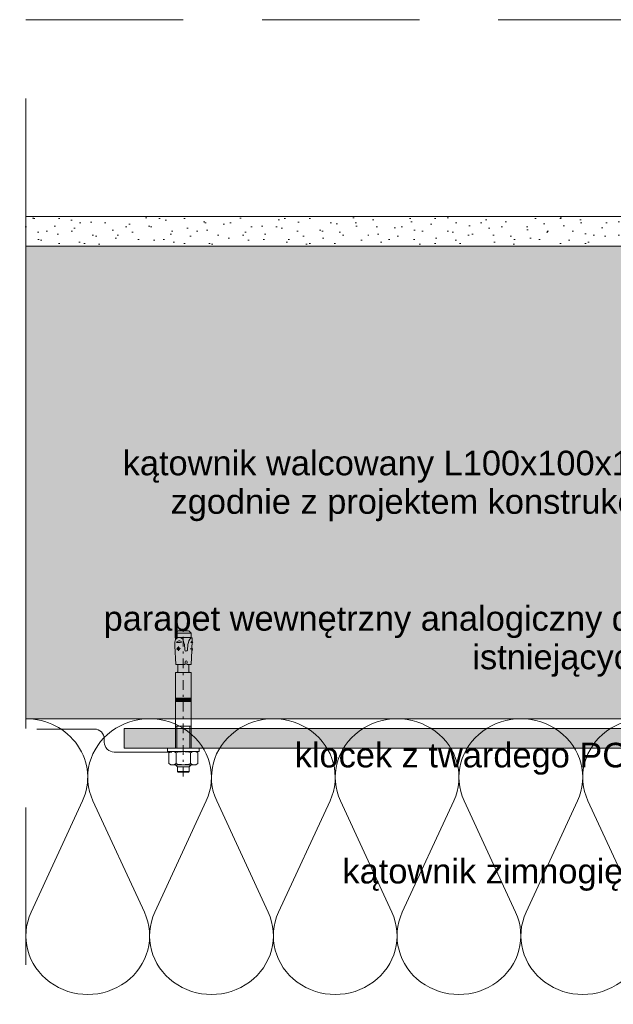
# Paper-space layout 'AD-03 DETAL MONTAŻU OKNA' of a CAD drawing. Header units: millimetres. Extents: x 0 to 420, y 0 to 297.
# Tile 2 of 40: x 50 to 80, y 42 to 92. Entities that reach past the tile are written whole.
import ezdxf
from ezdxf.xclip import XClip

# ---------------------------------------------------------------- set-up
doc = ezdxf.new("R2010")
doc.units = ezdxf.units.MM
doc.header["$MEASUREMENT"] = 0
doc.header["$XCLIPFRAME"] = 0
doc.linetypes.add('051017 Zielona dla najemcy +1$0$STRICHPUNKT', pattern=[10, 5, -2.5, 0, -2.5])
doc.linetypes.add('przerywama detal', pattern=[120, 80, -40])
for name, color, linetype in [('A_konstrukcja stalowa', 7, 'Continuous'), ('A_konstrukcja zelbetowa', 7, 'Continuous'), ('A_podrys', 7, 'Continuous'), ('A_tynk', 7, 'Continuous')]:
    doc.layers.add(name, color=color, linetype=linetype)
for name, color, linetype, lineweight, true_color in [('A_konstrukcja stalowa_Nr_pióra__10', 7, 'Continuous', 13, 0x4b4b4b), ('A_linie_Nr_pióra__10', 7, 'Continuous', 13, 0x4b4b4b), ('A_sciany_Nr_pióra__10', 7, 'Continuous', 13, 0x4b4b4b), ('A_sciany_Nr_pióra__7', 7, 'Continuous', 18, 0x171717), ('A_tynk_Nr_pióra__7', 7, 'Continuous', 18, 0x171717)]:
    doc.layers.add(name, color=color, linetype=linetype, lineweight=lineweight, true_color=true_color)
doc.layers.add('A_opisy_Nr_pióra__1', color=7, linetype='Continuous', lineweight=20)
doc.layers.add('A_sciany_Nr_pióra__1', color=7, linetype='Continuous', lineweight=20)
doc.styles.add('STYL_AUTOMATYCZNY_1', font='arial.ttf')
doc.linetypes.add('IZOLACJA-0_5', pattern='A,0,[1,AD-03 DETAL MONTAŻU OKNA1.Shx,S=2.380952,R=0,X=0,Y=3.53016e-16],-300,0', length=300)

# ---------------------------------------------------------------- blocks, each defined once
blk = doc.blocks.new('Rysunek_1_1', base_point=(-23204.636, -13199.285))
at = {"layer": 'A_konstrukcja stalowa', "linetype": 'Continuous', "lineweight": 0, "true_color": 0x121212}
blk.add_hatch(color=250, dxfattribs=at).paths.add_polyline_path([(55.123, 54.854), (85.123, 54.854), (85.123, 55.854), (55.123, 55.854)])
at = {"layer": 'A_konstrukcja zelbetowa', "linetype": 'Continuous', "lineweight": 0, "true_color": 0x3f3f3f}
blk.add_hatch(color=250, dxfattribs=at).paths.add_polyline_path([(95.123, 80.354), (50.123, 80.354), (50.123, 56.354), (95.123, 56.354)])
at = {"layer": 'A_tynk', "linetype": 'Continuous', "lineweight": 0, "true_color": 0x4b4b4b}
h = blk.add_hatch(dxfattribs=at)
h.set_pattern_fill('TYNK1_2_0001', color=251, style=0, pattern_type=2)
h.set_pattern_definition([(45, (-23204.6361, -13197.28485), (-0.636396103, 0.636396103), [0, -0.6, 0, -0.9]), (110, (-23202.6361, -13197.28485), (0.84572336, 0.30781813), [0, -0.44, 0, -0.76])])
h.paths.add_polyline_path([(95.123, 56.354), (96.623, 56.354), (96.623, 81.854), (50.123, 81.854), (50.123, 80.354), (95.123, 80.354)])
at = {"layer": 'A_konstrukcja stalowa_Nr_pióra__10', "color": 251, "linetype": 'Continuous', "lineweight": 13, "ltscale": 0.1, "true_color": 0x4b4b4b, "flags": 128}
blk.add_lwpolyline([(55.123, 54.854), (85.123, 54.854), (85.123, 55.854), (55.123, 55.854)], close=True, dxfattribs=at)
at = {"layer": 'A_linie_Nr_pióra__10', "color": 251, "linetype": 'przerywama detal', "lineweight": 13, "ltscale": 0.1, "true_color": 0x4b4b4b}
for p, q in [((50.123, 31.854), (50.123, 91.854)), ((50.123, 91.854), (110.123, 91.854))]:
    blk.add_line(p, q, dxfattribs=at)
at = {"layer": 'A_sciany_Nr_pióra__1', "color": 7, "linetype": 'Continuous', "lineweight": 20, "ltscale": 0.1}
blk.add_line((50.123, 56.354), (95.123, 56.354), dxfattribs=at)
at = {"layer": 'A_sciany_Nr_pióra__1', "color": 7, "linetype": 'Continuous', "lineweight": 20, "ltscale": 0.1, "flags": 128}
for points in [[(95.123, 80.354), (50.123, 80.354)], [(50.123, 80.354), (50.123, 56.354)], [(50.123, 56.354), (95.123, 56.354)]]:
    blk.add_lwpolyline(points, dxfattribs=at)
at = {"layer": 'A_sciany_Nr_pióra__10', "color": 251, "linetype": '051017 Zielona dla najemcy +1$0$STRICHPUNKT', "lineweight": 13, "ltscale": 0.1, "true_color": 0x4b4b4b}
blk.add_line((58.123, 53.418), (58.123, 61.114), dxfattribs=at)
at = {"layer": 'A_sciany_Nr_pióra__10', "color": 251, "linetype": 'Continuous', "lineweight": 13, "ltscale": 0.1, "true_color": 0x4b4b4b}
for p, q in [((57.85, 60.813), (57.733, 60.696)), ((57.733, 60.696), (57.733, 60.378)), ((58.513, 60.696), (57.733, 60.696)), ((57.856, 60.813), (58.39, 60.813)), ((58.513, 60.696), (58.396, 60.813)), ((58.513, 60.696), (58.513, 60.462)), ((57.687, 60.061), (57.736, 59.116)), ((57.704, 60.303), (57.73, 60.373)), ((57.73, 60.373), (57.778, 60.43)), ((57.733, 60.479), (58.513, 60.479)), ((58.035, 60.244), (57.774, 60.23)), ((57.778, 60.43), (57.843, 60.465)), ((57.843, 60.465), (57.917, 60.474)), ((57.87, 60.024), (57.881, 59.811)), ((57.917, 60.474), (58.03, 60.453)), ((58.03, 60.453), (58.099, 60.388)), ((58.099, 60.388), (58.139, 60.279)), ((58.139, 60.279), (58.157, 60.213)), ((58.157, 60.213), (58.176, 60.149)), ((58.176, 60.149), (58.192, 59.851)), ((58.351, 60.13), (58.335, 59.836)), ((58.379, 60.219), (58.351, 60.13)), ((58.407, 60.313), (58.379, 60.219)), ((58.446, 60.401), (58.407, 60.313)), ((58.516, 60.464), (58.446, 60.401)), ((58.51, 60.228), (58.568, 60.215)), ((58.51, 60.228), (58.607, 60.223)), ((58.516, 60.464), (58.579, 60.46)), ((58.568, 60.215), (58.557, 59.989)), ((58.568, 60.215), (58.607, 60.223)), ((58.579, 60.46), (58.571, 60.293)), ((58.571, 60.293), (58.607, 60.223)), ((57.984, 59.922), (57.779, 59.911)), ((57.82, 59.954), (57.818, 59.885)), ((57.818, 59.885), (57.88, 59.842)), ((57.871, 59.99), (57.82, 59.954)), ((57.92, 59.97), (57.871, 59.99)), ((57.88, 59.842), (57.936, 59.889)), ((57.936, 59.889), (57.92, 59.97)), ((58.479, 59.91), (58.609, 59.904)), ((58.549, 59.819), (58.517, 59.116)), ((58.558, 59.829), (58.582, 59.832)), ((58.563, 59.98), (58.582, 59.832)), ((58.223, 59.116), (57.736, 59.116)), ((57.842, 59.116), (57.842, 58.736)), ((58.216, 59.247), (58.223, 59.116)), ((58.311, 59.247), (58.304, 59.116)), ((58.304, 59.116), (58.515, 59.116)), ((58.404, 59.116), (58.404, 58.736)), ((57.723, 58.706), (58.523, 58.706)), ((57.723, 58.706), (57.723, 54.854)), ((58.434, 58.706), (57.812, 58.706)), ((58.523, 58.706), (58.523, 54.854)), ((57.723, 57.396), (58.523, 57.396)), ((57.891, 57.23), (57.723, 57.388)), ((57.723, 57.388), (57.872, 57.23)), ((57.872, 57.23), (57.723, 57.369)), ((57.723, 57.369), (57.853, 57.23)), ((57.853, 57.23), (57.723, 57.35)), ((57.723, 57.35), (57.834, 57.23)), ((57.834, 57.23), (57.723, 57.331)), ((57.723, 57.331), (57.815, 57.23)), ((57.815, 57.23), (57.723, 57.312)), ((57.723, 57.312), (57.796, 57.23)), ((57.796, 57.23), (57.723, 57.293)), ((57.723, 57.293), (57.777, 57.23)), ((57.777, 57.23), (57.723, 57.275)), ((57.723, 57.275), (57.759, 57.23)), ((57.759, 57.23), (57.723, 57.256)), ((57.723, 57.256), (57.74, 57.23)), ((57.74, 57.23), (57.723, 57.237)), ((57.723, 57.23), (58.523, 57.23)), ((57.909, 57.23), (57.733, 57.396)), ((57.733, 57.396), (57.891, 57.23)), ((57.928, 57.23), (57.752, 57.396)), ((57.752, 57.396), (57.909, 57.23)), ((57.947, 57.23), (57.771, 57.396)), ((57.771, 57.396), (57.928, 57.23)), ((57.966, 57.23), (57.79, 57.396)), ((57.79, 57.396), (57.947, 57.23)), ((57.985, 57.23), (57.809, 57.396)), ((57.809, 57.396), (57.966, 57.23)), ((58.004, 57.23), (57.828, 57.396)), ((57.828, 57.396), (57.985, 57.23)), ((58.023, 57.23), (57.846, 57.396)), ((57.846, 57.396), (58.004, 57.23)), ((58.041, 57.23), (57.865, 57.396)), ((57.865, 57.396), (58.023, 57.23)), ((58.06, 57.23), (57.884, 57.396)), ((57.884, 57.396), (58.041, 57.23)), ((58.079, 57.23), (57.903, 57.396)), ((57.903, 57.396), (58.06, 57.23)), ((58.098, 57.23), (57.922, 57.396)), ((57.922, 57.396), (58.079, 57.23)), ((58.117, 57.23), (57.941, 57.396)), ((57.941, 57.396), (58.098, 57.23)), ((58.136, 57.23), (57.96, 57.396)), ((57.96, 57.396), (58.117, 57.23)), ((58.155, 57.23), (57.978, 57.396)), ((57.978, 57.396), (58.136, 57.23)), ((58.173, 57.23), (57.997, 57.396)), ((57.997, 57.396), (58.155, 57.23)), ((58.192, 57.23), (58.016, 57.396)), ((58.016, 57.396), (58.173, 57.23)), ((58.211, 57.23), (58.035, 57.396)), ((58.035, 57.396), (58.192, 57.23)), ((58.23, 57.23), (58.054, 57.396)), ((58.054, 57.396), (58.211, 57.23)), ((58.249, 57.23), (58.073, 57.396)), ((58.073, 57.396), (58.23, 57.23)), ((58.268, 57.23), (58.092, 57.396)), ((58.092, 57.396), (58.249, 57.23)), ((58.287, 57.23), (58.11, 57.396)), ((58.11, 57.396), (58.268, 57.23)), ((58.305, 57.23), (58.129, 57.396)), ((58.129, 57.396), (58.287, 57.23)), ((58.324, 57.23), (58.148, 57.396)), ((58.148, 57.396), (58.305, 57.23)), ((58.343, 57.23), (58.167, 57.396)), ((58.167, 57.396), (58.324, 57.23)), ((58.362, 57.23), (58.186, 57.396)), ((58.186, 57.396), (58.343, 57.23)), ((58.381, 57.23), (58.205, 57.396)), ((58.205, 57.396), (58.362, 57.23)), ((58.4, 57.23), (58.224, 57.396)), ((58.224, 57.396), (58.381, 57.23)), ((58.419, 57.23), (58.242, 57.396)), ((58.242, 57.396), (58.4, 57.23)), ((58.437, 57.23), (58.261, 57.396)), ((58.261, 57.396), (58.419, 57.23)), ((58.456, 57.23), (58.28, 57.396)), ((58.28, 57.396), (58.437, 57.23)), ((58.475, 57.23), (58.299, 57.396)), ((58.299, 57.396), (58.456, 57.23)), ((58.494, 57.23), (58.318, 57.396)), ((58.318, 57.396), (58.475, 57.23)), ((58.513, 57.23), (58.337, 57.396)), ((58.337, 57.396), (58.494, 57.23)), ((58.523, 57.238), (58.356, 57.396)), ((58.356, 57.396), (58.513, 57.23)), ((58.523, 57.257), (58.374, 57.396)), ((58.374, 57.396), (58.523, 57.238)), ((58.523, 57.276), (58.393, 57.396)), ((58.393, 57.396), (58.523, 57.257)), ((58.523, 57.295), (58.412, 57.396)), ((58.412, 57.396), (58.523, 57.276)), ((58.523, 57.314), (58.431, 57.396)), ((58.431, 57.396), (58.523, 57.295)), ((58.523, 57.333), (58.45, 57.396)), ((58.45, 57.396), (58.523, 57.314)), ((58.523, 57.351), (58.469, 57.396)), ((58.469, 57.396), (58.523, 57.333)), ((58.523, 57.37), (58.488, 57.396)), ((58.488, 57.396), (58.523, 57.351)), ((58.523, 57.389), (58.506, 57.396)), ((58.506, 57.396), (58.523, 57.37)), ((58.516, 57.396), (58.523, 57.389)), ((58.523, 55.98), (57.723, 55.98)), ((57.795, 54.854), (57.795, 55.98)), ((58.451, 54.854), (58.451, 55.98)), ((57.323, 54.854), (57.323, 54.687)), ((58.923, 54.854), (57.323, 54.854)), ((58.923, 54.687), (57.323, 54.687)), ((57.49, 54.687), (57.391, 54.63)), ((57.391, 54.63), (57.391, 54.077)), ((57.757, 54.63), (57.757, 54.077)), ((58.489, 54.63), (58.489, 54.077)), ((58.756, 54.687), (58.854, 54.63)), ((58.854, 54.63), (58.854, 54.077)), ((58.923, 54.854), (58.923, 54.687)), ((57.49, 54.02), (57.391, 54.077)), ((58.756, 54.02), (57.49, 54.02)), ((57.723, 54.02), (57.83, 53.913)), ((57.795, 53.949), (57.795, 54.02)), ((58.523, 54.02), (58.416, 53.913)), ((58.451, 53.949), (58.451, 54.02)), ((58.756, 54.02), (58.854, 54.077)), ((57.823, 53.68), (57.823, 53.913)), ((58.423, 53.68), (57.823, 53.68)), ((57.856, 53.646), (57.823, 53.68)), ((57.83, 53.913), (58.416, 53.913)), ((57.856, 53.646), (58.39, 53.646)), ((58.423, 53.68), (58.39, 53.646)), ((58.423, 53.68), (58.423, 53.913)), ((53.002, 52.182), (50.387, 46.525)), ((56.145, 46.525), (53.53, 52.182)), ((59.289, 52.182), (56.674, 46.525)), ((62.432, 46.525), (59.817, 52.182)), ((65.575, 52.182), (62.96, 46.525)), ((68.719, 46.525), (66.103, 52.182)), ((71.862, 52.182), (69.247, 46.525)), ((75.005, 46.525), (72.39, 52.182)), ((78.149, 52.182), (75.533, 46.525)), ((81.292, 46.525), (78.677, 52.182))]:
    blk.add_line(p, q, dxfattribs=at)
for centre, radius, start, end in [((58.66, 60.112), 0.975, 168.7007, 183), ((57.909, 60.146), 0.16, 38.0331, 147.967), ((57.862, 61.043), 0.817, 263.798, 282.202), ((58.825, 59.994), 0.392, 130.2631, 143.3507), ((58.265, 59.859), 0.0737, 186.1253, 342.1482), ((59.043, 59.881), 0.496, 168.4927, 186.2076), ((58.559, 59.819), 0.00981, 97.3502, 177.3502), ((58.567, 59.989), 0.00981, 177.3502, 244.0901), ((58.264, 59.239), 0.0482, 8.5979, 171.4021), ((57.812, 58.736), 0.0299, 270, 0), ((58.434, 58.736), 0.0299, 180, 270), ((57.574, 54.364), 0.323, 55.5615, 124.4385), ((58.123, 53.478), 1.208, 72.383, 107.617), ((58.672, 54.364), 0.323, 55.5615, 124.4385), ((57.574, 54.344), 0.323, 235.5615, 304.4385), ((58.123, 55.229), 1.208, 252.383, 287.617), ((58.672, 54.344), 0.323, 235.5615, 304.4385)]:
    blk.add_arc(centre, radius, start, end, dxfattribs=at)
for centre, start_param, end_param in [((56.41, 53.376), 5.870392, 9.837572), ((62.696, 53.376), 5.870392, 9.837572), ((68.983, 53.376), 5.870392, 9.837572), ((75.269, 53.376), 5.870392, 9.837572), ((81.556, 53.376), 5.870392, 9.837572), ((50.123, 53.376), 5.870393, 7.853982), ((53.266, 45.331), 2.728799, 6.695979), ((59.553, 45.331), 2.728799, 6.695979), ((65.839, 45.331), 2.728799, 6.695979), ((72.126, 45.331), 2.728799, 6.695979), ((78.413, 45.331), 2.728799, 6.695979)]:
    blk.add_ellipse(centre, major_axis=(3.143, 0), ratio=0.947256, start_param=start_param, end_param=end_param, dxfattribs=at)
at = {"layer": 'A_sciany_Nr_pióra__7', "color": 250, "linetype": 'IZOLACJA-0_5', "lineweight": 18, "ltscale": 0.1, "true_color": 0x171717, "flags": 128}
blk.add_lwpolyline([(50.68, 55.829), (53.609, 55.829, -0.414214), (54.109, 55.329), (54.109, 55.165, 0.414214), (54.609, 54.665), (57.537, 54.665)], format="xyb", dxfattribs=at)
at = {"layer": 'A_tynk_Nr_pióra__7', "color": 250, "linetype": 'Continuous', "lineweight": 18, "ltscale": 0.1, "true_color": 0x171717, "flags": 128}
blk.add_lwpolyline([(95.123, 56.354), (95.123, 80.354), (50.123, 80.354), (50.123, 81.854), (96.623, 81.854), (96.623, 56.354)], close=True, dxfattribs=at)
at = {"layer": 'A_opisy_Nr_pióra__1', "color": 7, "linetype": 'Continuous', "lineweight": 20, "char_height": 1.25, "width": 29.57086, "attachment_point": 6, "style": 'STYL_AUTOMATYCZNY_1'}
for s, insert, line_spacing_factor in [('\\A1;{\\pqr;\\fArial|b0|i0|c238|p0;\\W1.000000;kątownik walcowany L100x100x10 zgodnie z projektem konstrukcji}', (81.832, 68.176), 0.938138), ('\\A1;{\\pqr;\\fArial|b0|i0|c238|p0;\\W1.000000;parapet wewnętrzny analogiczny do istniejących}', (81.832, 60.283), 0.940384)]:
    blk.add_mtext(s, dxfattribs=dict(at, insert=insert, line_spacing_factor=line_spacing_factor))
at = {"layer": 'A_opisy_Nr_pióra__1', "color": 7, "linetype": 'Continuous', "lineweight": 20, "char_height": 1.25, "attachment_point": 6, "style": 'STYL_AUTOMATYCZNY_1'}
for s, insert in [('\\A1;{\\pqr;\\fArial|b0|i0|c238|p0;\\W1.000000;klocek z twardego PCV\\P\\pqr;\\fArial|b0|i0|c238|p0;\\W1.000000;}', (81.832, 54.321)), ('\\A1;{\\pqr;\\fArial|b0|i0|c238|p0;\\W1.000000;kątownik zimnogięty}', (81.832, 48.426))]:
    blk.add_mtext(s, dxfattribs=dict(at, insert=insert))

psp = doc.layouts.new('AD-03 DETAL MONTAŻU OKNA')

# ---------------------------------------------------------------- block references
at = {"layer": 'A_podrys', "color": 37, "linetype": 'Continuous', "lineweight": 5, "true_color": 0x656532}
ref = psp.add_blockref('Rysunek_1_1', (-23204.636, -13199.285), dxfattribs=at)
XClip(ref).set_block_clipping_path([(34.9289216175, 13.2127592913), (219.0040190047, 283.3682711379)])

doc.saveas('drawing.dxf')
